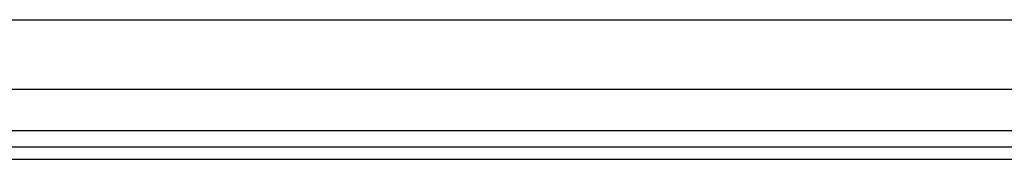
# Model space of a CAD drawing. Header units: inches. Extents: x 5 to 147, y 9 to 79.
# Tile 19 of 95: x 22.634 to 28.187, y 23.873 to 24.66. Entities that reach past the tile are written whole.
import ezdxf

# ---------------------------------------------------------------- set-up
doc = ezdxf.new("R2010")
doc.units = ezdxf.units.IN
doc.header["$MEASUREMENT"] = 0
doc.layers.add('Visible Edges(ANSI)', color=7, linetype='Continuous', lineweight=25)
doc.layers.add('Visible Tangent Edges(ANSI)', color=7, linetype='Continuous', lineweight=25)

msp = doc.modelspace()

# ---------------------------------------------------------------- linework, layer by layer
at = {"layer": 'Visible Edges(ANSI)'}
for p, q in [((5.5972, 24.6605), (33.7414, 24.6605)), ((33.7414, 24.2668), (5.5972, 24.2668)), ((34.4775, 23.9411), (4.8815, 23.9411)), ((4.8815, 23.8731), (34.4775, 23.8731))]:
    msp.add_line(p, q, dxfattribs=at)
at = {"layer": 'Visible Tangent Edges(ANSI)'}
msp.add_line((34.4775, 24.0341), (4.8815, 24.0341), dxfattribs=at)

doc.saveas('drawing.dxf')
